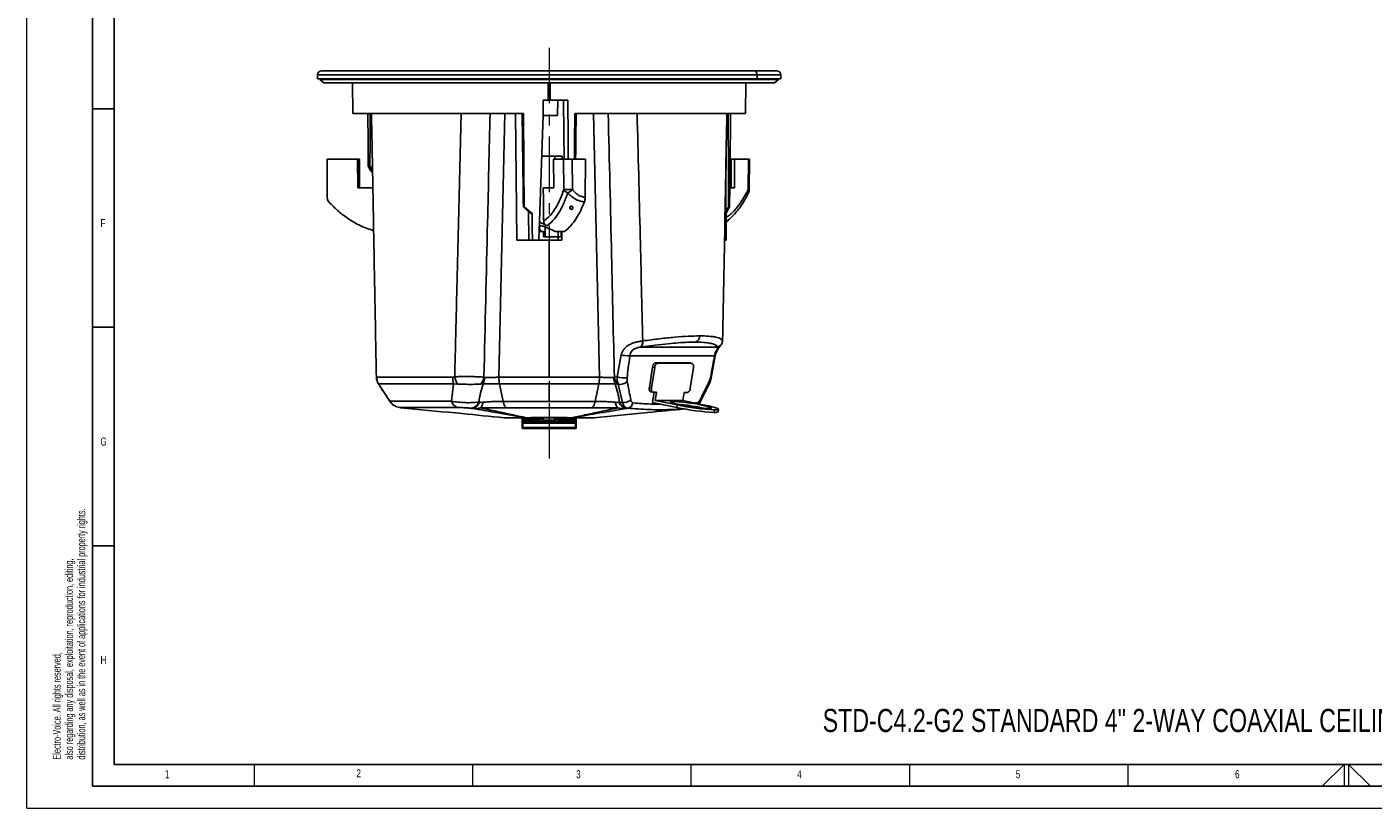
# Model space of a CAD drawing. Header units: millimetres. Extents: x 0 to 594, y 0 to 420.
# Tile 1 of 33: x 0 to 308, y 0 to 179. Entities that reach past the tile are written whole.
import ezdxf

# ---------------------------------------------------------------- set-up
doc = ezdxf.new("R2010")
doc.units = ezdxf.units.MM
doc.linetypes.add('CENTERX2', pattern=[20.32, 12.7, -2.54, 2.54, -2.54])
doc.layers.add('FORMAT', color=7, linetype='Continuous')
doc.layers.add('SLD-0', color=7, linetype='Continuous')
doc.styles.add('SLDTEXTSTYLE0', font='TXT', dxfattribs={"width": 0.75})
doc.styles.add('SLDTEXTSTYLE1', font='TXT', dxfattribs={"width": 0.605})

msp = doc.modelspace()

# ---------------------------------------------------------------- linework, layer by layer
at = {"color": 7, "linetype": 'Continuous', "lineweight": 18}
for p, q in [((0, 0), (0, 420)), ((52, 10), (52, 5)), ((102, 10), (102, 5)), ((152, 10), (152, 5)), ((202, 10), (202, 5)), ((252, 10), (252, 5)), ((296.469, 5), (301.5, 10)), ((301.5, 10), (301.5, 5)), ((302.5, 10), (302.5, 5)), ((307.531, 5), (302.5, 10)), ((0, 0), (594, 0))]:
    msp.add_line(p, q, dxfattribs=at)
at = {"color": 7, "linetype": 'Continuous', "lineweight": 25}
for p, q in [((66.541, 167.793), (66.541, 166.843)), ((66.541, 167.793), (167.145, 167.793)), ((66.541, 166.843), (167.145, 166.843)), ((67.041, 166.693), (67.041, 166.843)), ((67.041, 166.693), (172.041, 166.693)), ((67.941, 165.943), (67.041, 166.693)), ((67.441, 168.693), (166.337, 168.693)), ((166.337, 168.693), (171.641, 168.693)), ((167.145, 166.843), (167.145, 167.793)), ((167.145, 167.793), (172.541, 167.793)), ((167.145, 166.843), (172.541, 166.843)), ((171.141, 165.943), (172.041, 166.693)), ((172.041, 166.693), (172.041, 166.843)), ((172.541, 166.843), (172.541, 167.793)), ((171.141, 165.943), (67.941, 165.943)), ((74.598, 158.943), (74.537, 165.943)), ((119.341, 161.943), (119.341, 165.943)), ((119.741, 165.943), (119.741, 161.943)), ((164.485, 158.943), (164.546, 165.943)), ((119.341, 161.943), (118.164, 161.943)), ((119.341, 161.943), (119.741, 161.943)), ((123.816, 161.943), (119.741, 161.943)), ((121.416, 158.443), (121.508, 161.943)), ((113.68, 158.943), (74.598, 158.943)), ((78.884, 158.943), (78.982, 153.346)), ((109.392, 158.943), (108.042, 98.597)), ((111.853, 158.943), (112.106, 129.943)), ((118.15, 158.459), (117.204, 129.943)), ((121.416, 158.443), (118.166, 158.443)), ((164.485, 158.943), (125.403, 158.943)), ((131.041, 98.597), (129.691, 158.943)), ((160.102, 153.395), (160.198, 158.943)), ((78.985, 153.158), (78.991, 153.012)), ((159.876, 129.943), (160.063, 151.354)), ((160.092, 152.977), (160.098, 153.158)), ((75.703, 148.443), (68.73, 148.443)), ((68.73, 148.443), (68.736, 139.703)), ((75.708, 141.943), (75.703, 148.443)), ((75.703, 148.443), (75.789, 148.443)), ((75.789, 148.443), (75.789, 141.943)), ((75.789, 148.443), (76.038, 148.443)), ((76.038, 141.943), (76.038, 148.443)), ((76.038, 148.443), (76.124, 148.443)), ((76.124, 148.443), (76.119, 141.943)), ((79.055, 145.637), (79.07, 148.496)), ((120.809, 149.193), (117.811, 149.193)), ((120.524, 148.443), (120.576, 141.943)), ((122.849, 148.443), (120.524, 148.443)), ((122.541, 149.193), (120.809, 149.193)), ((120.809, 148.443), (120.809, 149.193)), ((122.541, 148.443), (122.541, 149.193)), ((122.904, 141.496), (122.849, 148.443)), ((124.842, 148.443), (124.897, 141.509)), ((127.856, 148.443), (124.842, 148.443)), ((127.856, 148.443), (127.787, 139.703)), ((160.958, 148.443), (161.167, 148.443)), ((161.167, 148.443), (161.976, 148.443)), ((161.167, 141.943), (161.167, 148.443)), ((161.976, 148.443), (161.93, 141.943)), ((165.131, 148.443), (161.976, 148.443)), ((165.081, 141.496), (165.131, 148.443)), ((165.352, 141.498), (165.402, 148.443)), ((78.141, 146.837), (78.521, 146.837)), ((79.055, 145.637), (78.521, 146.837)), ((79.121, 145.59), (79.055, 145.637)), ((79.185, 141.943), (75.708, 141.943)), ((118.191, 141.943), (120.576, 141.943)), ((160.894, 141.943), (161.93, 141.943)), ((113.637, 137.542), (113.805, 137.542)), ((115.414, 136.029), (113.637, 137.542)), ((113.805, 137.542), (115.661, 136.029)), ((114.819, 136.536), (114.857, 129.943)), ((115.661, 136.029), (115.414, 136.029)), ((124.454, 137.727), (124.454, 137.032)), ((160.085, 136.029), (159.929, 136.029)), ((159.93, 136.128), (160.586, 137.542)), ((160.85, 137.542), (160.085, 136.029)), ((160.586, 137.542), (160.85, 137.542)), ((118.591, 132.959), (118.591, 131.943)), ((114.857, 129.943), (112.106, 129.943)), ((114.857, 129.943), (115.689, 129.943)), ((117.204, 129.943), (115.689, 129.943)), ((121.624, 129.943), (117.204, 129.943)), ((118.591, 131.943), (117.734, 131.943)), ((118.274, 130.693), (118.274, 131.943)), ((118.591, 130.693), (118.274, 130.693)), ((118.591, 130.693), (118.591, 131.943)), ((121.581, 130.693), (118.591, 130.693)), ((119.541, 98.596), (119.541, 129.943)), ((120.89, 131.943), (120.492, 132.13)), ((121.581, 130.693), (121.581, 131.943)), ((122.26, 130.693), (121.581, 130.693)), ((121.623, 130.693), (121.624, 129.943)), ((122.411, 129.943), (121.624, 129.943)), ((122.26, 130.693), (122.26, 131.943)), ((122.446, 131.943), (122.411, 129.943)), ((159.876, 129.943), (159.696, 129.943)), ((160.026, 129.943), (159.876, 129.943)), ((140.428, 105.449), (158.089, 105.449)), ((135.093, 98.639), (136.042, 103.67)), ((157.365, 103.468), (138.008, 103.468)), ((144.354, 101.783), (143.842, 101.887)), ((143.842, 101.887), (151.686, 101.862)), ((144.354, 101.783), (152.198, 101.758)), ((152.198, 101.758), (151.686, 101.862)), ((151.686, 101.862), (151.735, 101.857)), ((152.246, 101.753), (151.735, 101.857)), ((156.656, 98.415), (157.565, 103.479)), ((134.466, 98.562), (135.093, 98.639)), ((142.473, 96.226), (143.191, 100.904)), ((142.985, 96.122), (143.703, 100.8)), ((143.703, 100.8), (143.191, 100.904)), ((152.547, 100.771), (151.828, 96.093)), ((80.03, 98.596), (97.44, 98.596)), ((97.679, 97.103), (80.458, 97.103)), ((80.458, 97.103), (83.084, 93.089)), ((80.485, 97.069), (80.524, 97.022)), ((97.208, 93.089), (97.679, 97.103)), ((98.541, 97.022), (97.679, 97.103)), ((104.408, 97.055), (103.906, 96.999)), ((108.041, 98.596), (119.541, 98.596)), ((119.541, 97.103), (108.168, 97.103)), ((109.018, 93.039), (108.168, 97.103)), ((119.541, 98.596), (131.042, 98.596)), ((130.915, 97.103), (119.541, 97.103)), ((119.541, 93.039), (119.541, 97.103)), ((130.065, 93.039), (130.915, 97.103)), ((135.177, 96.999), (134.675, 97.055)), ((136.326, 92.825), (135.331, 97.001)), ((142.985, 96.122), (142.473, 96.226)), ((154.157, 93.004), (156.229, 97.168)), ((135.67, 92.894), (136.326, 92.825)), ((142.773, 95.245), (143.285, 95.141)), ((143.192, 92.775), (143.554, 95.135)), ((148.736, 91.647), (143.192, 92.775)), ((144.082, 95.133), (143.333, 95.136)), ((143.795, 93.262), (144.082, 95.133)), ((148.827, 92.238), (143.795, 93.262)), ((150.141, 93.242), (143.795, 93.262)), ((147.888, 92.656), (147.949, 93.052)), ((150.429, 95.113), (150.141, 93.242)), ((150.141, 93.242), (155.173, 92.217)), ((151.177, 95.11), (150.429, 95.113)), ((152.859, 92.688), (153.381, 92.715)), ((153.359, 92.586), (153.381, 92.715)), ((153.84, 92.489), (154.157, 93.004)), ((86.999, 91.467), (87.259, 91.441)), ((108.653, 89.379), (108.664, 89.378)), ((130.419, 89.378), (130.43, 89.379)), ((148.736, 91.647), (148.827, 92.238)), ((152.918, 91.69), (153.15, 91.835)), ((157.325, 90.534), (157.416, 91.125)), ((158.186, 90.673), (158.276, 91.264)), ((109.248, 89.322), (109.306, 89.316)), ((113.325, 89.16), (113.791, 89.16)), ((113.325, 88.806), (113.325, 89.16)), ((113.325, 88.412), (113.325, 88.806)), ((113.325, 88.16), (113.325, 88.412)), ((113.325, 87.153), (113.325, 88.16)), ((113.325, 86.97), (113.325, 87.153)), ((113.791, 89.035), (113.541, 89.035)), ((113.541, 89.035), (113.541, 88.732)), ((117.416, 88.732), (113.541, 88.732)), ((113.541, 88.732), (113.541, 88.338)), ((113.541, 88.338), (117.416, 88.338)), ((113.541, 88.338), (113.541, 88.035)), ((117.416, 88.035), (113.541, 88.035)), ((113.541, 88.035), (113.541, 87.065)), ((113.541, 87.065), (125.541, 87.065)), ((113.541, 87.065), (113.541, 86.845)), ((113.541, 86.845), (125.541, 86.845)), ((113.791, 89.16), (113.791, 89.285)), ((113.791, 89.035), (113.791, 89.16)), ((113.791, 89.16), (118.041, 89.16)), ((118.041, 89.035), (113.791, 89.035)), ((117.416, 88.338), (117.416, 88.732)), ((117.416, 88.338), (117.416, 88.035)), ((118.041, 89.285), (118.041, 89.16)), ((118.06, 89.258), (118.041, 89.258)), ((118.041, 89.16), (118.041, 89.035)), ((118.041, 88.669), (118.041, 89.035)), ((120.743, 88.747), (118.34, 88.747)), ((118.423, 88.486), (120.66, 88.486)), ((120.246, 88.285), (118.836, 88.285)), ((118.836, 88.035), (120.246, 88.035)), ((121.041, 89.258), (121.023, 89.258)), ((121.041, 89.16), (125.291, 89.16)), ((121.041, 89.035), (121.041, 89.16)), ((125.291, 89.035), (121.041, 89.035)), ((121.041, 89.035), (121.041, 88.669)), ((121.666, 88.732), (121.666, 88.338)), ((125.541, 88.732), (121.666, 88.732)), ((121.666, 88.035), (121.666, 88.338)), ((121.666, 88.338), (125.541, 88.338)), ((125.541, 88.035), (121.666, 88.035)), ((125.291, 89.16), (125.291, 89.285)), ((125.291, 89.16), (125.758, 89.16)), ((125.291, 89.035), (125.291, 89.16)), ((125.541, 89.035), (125.291, 89.035)), ((125.541, 88.732), (125.541, 89.035)), ((125.541, 88.338), (125.541, 88.732)), ((125.541, 88.035), (125.541, 88.338)), ((125.541, 87.065), (125.541, 88.035)), ((125.541, 86.845), (125.541, 87.065)), ((125.758, 89.16), (125.758, 88.806)), ((125.758, 88.806), (125.758, 88.412)), ((125.758, 88.412), (125.758, 88.16)), ((125.758, 88.16), (125.758, 87.153)), ((125.758, 87.153), (125.758, 86.97)), ((129.776, 89.316), (129.857, 89.324))]:
    msp.add_line(p, q, dxfattribs=at)
at = {"color": 7, "linetype": 'Continuous', "lineweight": 25, "flags": 128}
for points in [[(118.164, 161.943), (118.156, 159.992), (118.15, 158.459)], [(122.968, 148.443), (122.912, 154.463), (122.843, 161.943)], [(123.816, 161.943), (123.863, 153.256), (123.888, 148.443)], [(78.021, 158.943), (78.088, 152.164), (78.141, 146.837)], [(113.68, 158.943), (113.75, 146.958), (113.805, 137.542)], [(125.403, 158.943), (125.363, 152.164), (125.342, 148.443)], [(161.062, 158.943), (160.943, 146.958), (160.85, 137.542)], [(165.207, 140.865), (165.193, 140.838), (165.184, 140.823)], [(115.661, 136.029), (115.677, 132.621), (115.689, 129.943)], [(160.085, 136.029), (160.052, 132.621), (160.026, 129.943)], [(79.662, 115.918), (79.644, 116.889), (79.629, 117.652)], [(98.382, 117.652), (98.358, 116.681), (98.34, 115.918)], [(152.198, 101.758), (152.293, 101.738), (152.378, 101.682), (152.45, 101.591), (152.507, 101.468), (152.546, 101.319), (152.566, 101.148), (152.566, 100.963), (152.547, 100.771)], [(142.773, 95.245), (142.727, 95.259), (142.642, 95.315), (142.569, 95.407), (142.512, 95.529), (142.473, 95.679), (142.453, 95.849), (142.453, 96.034), (142.473, 96.226)], [(143.333, 95.136), (143.239, 95.155), (143.154, 95.211), (143.081, 95.303), (143.024, 95.425), (142.985, 95.575), (142.965, 95.745), (142.965, 95.93), (142.985, 96.122)], [(156.051, 91.402), (155.51, 91.42), (154.834, 91.468), (154.05, 91.546), (153.186, 91.65), (152.277, 91.775), (151.357, 91.919), (150.462, 92.074), (149.626, 92.235), (148.881, 92.396), (148.257, 92.55), (147.776, 92.692), (147.457, 92.816), (147.313, 92.917), (147.349, 92.992), (147.564, 93.038), (147.949, 93.052)], [(147.949, 93.052), (148.49, 93.035), (149.166, 92.986), (149.95, 92.909), (150.814, 92.805), (151.723, 92.679), (152.643, 92.536), (153.538, 92.381), (154.374, 92.22), (155.119, 92.059), (155.743, 91.905), (156.224, 91.763), (156.543, 91.639), (156.687, 91.537), (156.651, 91.462), (156.436, 91.417), (156.051, 91.402)], [(152.808, 91.7), (152.835, 91.72), (152.999, 91.87)], [(155.173, 92.217), (156.066, 92.026), (156.834, 91.84), (157.456, 91.667), (157.912, 91.511), (158.188, 91.376), (158.277, 91.267), (158.174, 91.188), (157.884, 91.14), (157.416, 91.125)]]:
    msp.add_lwpolyline(points, dxfattribs=at)
at = {"color": 7, "linetype": 'Continuous', "lineweight": 25}
for centre, radius, start, end in [((67.441, 167.793), 0.9, 90, 180), ((166.288, 167.837), 0.858, 357.09444, 86.76473), ((171.641, 167.793), 0.9, 0, 90), ((122.101, 415.58), 274.085, 270.16789, 270.5846), ((124.423, 142.438), 1.788, 211.82149, 249.06573), ((121.411, 145.543), 5.332, 296.43433, 310.83594), ((165.178, 145.95), 4.455, 268.75517, 272.2447), ((164.624, 141.076), 0.62, 340.09847, 42.53366), ((163.853, 141.509), 1.5, 334.58817, 359.59042), ((152.507, 107.996), 1.475, 290.31787, 1.51653), ((139.485, 106.525), 1.431, 311.25292, 13.99277), ((139.582, 106.55), 1.421, 309.80543, 13.4806), ((157.748, 106.921), 1.501, 283.02974, 358.48986), ((157.757, 106.908), 1.496, 282.83249, 358.58991), ((138.011, 113.168), 9.699, 258.29014, 269.98574), ((144.236, 100.919), 1.045, 112.14352, 180.84015), ((144.748, 100.815), 1.045, 112.14352, 180.84015), ((157.448, 103.82), 0.361, 256.81859, 288.8797), ((82.834, 98.674), 2.84, 180.27334, 195.67175), ((103.151, 99.708), 5.335, 191.32302, 210.22801), ((136.888, 105.891), 7.471, 256.10314, 273.73514), ((83.035, 98.648), 3.005, 180.99374, 210.93585), ((102.333, 98.613), 4.893, 180.20399, 197.97929), ((100.837, 99.338), 3.859, 322.68751, 348.3896), ((100.994, 98.591), 3.744, 335.77554, 358.64511), ((138.089, 98.591), 3.744, 181.35191, 204.22175), ((138.246, 99.338), 3.859, 191.60981, 217.31238), ((135.823, 99.21), 2.264, 257.44707, 314.32975), ((150.783, 96.078), 1.045, 292.14352, 0.84015), ((155.8, 97.327), 0.458, 339.64953, 35.28533), ((156.637, 99.128), 0.714, 255.80743, 271.498), ((85.641, 94.607), 2.973, 210.69276, 264.37833), ((99.161, 93.581), 2.014, 194.13764, 253.69629), ((101.358, 93.614), 2.178, 279.44416, 340.69902), ((101.544, 93.53), 2.127, 280.66194, 341.87264), ((102.194, 92.972), 2.202, 319.62492, 356.55365), ((136.889, 92.972), 2.202, 183.44695, 220.37605), ((137.539, 93.53), 2.127, 198.12644, 259.3371), ((137.725, 93.614), 2.178, 199.30129, 260.55613), ((136.65, 95.151), 2.349, 262.07153, 311.66454), ((137.29, 92.896), 1.43, 278.77939, 352.73388), ((153.787, 93.14), 0.394, 339.72528, 40.66797), ((160.06, 145.342), 54.876, 258.09078, 267.14305), ((144.974, 46.465), 46.112, 77.27776, 85.2643), ((160.151, 145.932), 54.876, 258.09078, 267.14305), ((157.576, 91.712), 1.205, 257.96237, 300.38278), ((109.307, 89.328), 0.0121, 263.83922, 267.77797), ((109.786, 94.293), 5, 264.49676, 270), ((109.786, 94.289), 4.996, 264.50178, 270), ((113.541, 89.285), 0.25, 210, 270), ((113.526, 89.039), 0.308, 229.18728, 272.82977), ((113.526, 88.645), 0.308, 229.18728, 272.82977), ((113.541, 88.285), 0.25, 210, 270), ((113.53, 87.345), 0.281, 223.17695, 272.40775), ((113.541, 87.095), 0.25, 210, 270), ((114.195, 92.857), 3.541, 270.17407, 270.40536), ((114.456, 90.666), 1.373, 259.50073, 269.97456), ((114.456, 90.512), 1.218, 258.83668, 269.96811), ((124.627, 90.512), 1.218, 270.03189, 281.16324), ((124.627, 90.666), 1.373, 270.02544, 280.49921), ((124.888, 92.857), 3.541, 269.59464, 269.82594), ((125.541, 89.285), 0.25, 270, 330), ((125.557, 89.039), 0.308, 267.17023, 310.81272), ((125.557, 88.645), 0.308, 267.17023, 310.81272), ((125.541, 88.285), 0.25, 270, 330), ((125.553, 87.345), 0.281, 267.59225, 316.82305), ((125.541, 87.095), 0.25, 270, 330), ((129.297, 94.289), 4.996, 270, 275.49822), ((129.297, 94.293), 5, 270, 275.50324), ((129.775, 89.328), 0.0121, 272.22222, 276.16125)]:
    msp.add_arc(centre, radius, start, end, dxfattribs=at)
for points, knots in [([(78.521, 146.837), (78.527, 149.097), (78.538, 153.132), (78.549, 157.168), (78.554, 158.943)], [0, 0, 0, 0, 0.56, 1, 1, 1, 1]), ([(98.382, 117.652), (98.584, 125.841), (98.923, 139.605), (99.269, 153.369), (99.409, 158.943)], [0, 0, 0, 0, 0.5949872, 1, 1, 1, 1]), ([(104.617, 98.562), (104.888, 110.371), (105.35, 130.498), (105.824, 150.626), (106.019, 158.943)], [0, 0, 0, 0, 0.5867589, 1, 1, 1, 1]), ([(113.637, 137.542), (113.584, 141.537), (113.49, 148.67), (113.399, 155.804), (113.36, 158.943)], [0, 0, 0, 0, 0.56, 1, 1, 1, 1]), ([(125.589, 148.443), (125.611, 150.168), (125.656, 153.668), (125.701, 157.168), (125.723, 158.943)], [0, 0, 0, 0, 0.4927158, 1, 1, 1, 1]), ([(133.063, 158.943), (133.318, 148.095), (133.792, 127.968), (134.253, 107.841), (134.466, 98.562)], [0, 0, 0, 0, 0.5389754, 1, 1, 1, 1]), ([(139.673, 158.943), (139.909, 149.561), (140.345, 132.207), (140.769, 114.853), (140.964, 106.881)], [0, 0, 0, 0, 0.5406293, 1, 1, 1, 1]), ([(160.586, 137.542), (160.576, 141.537), (160.558, 148.67), (160.537, 155.804), (160.529, 158.943)], [0, 0, 0, 0, 0.56, 1, 1, 1, 1]), ([(78.985, 153.346), (79.08, 147.87), (79.287, 135.972), (79.509, 124.075), (79.629, 117.652)], [0, 0, 0, 0, 0.4601737, 1, 1, 1, 1]), ([(159.248, 106.881), (159.442, 117.05), (159.736, 132.555), (160.006, 148.059), (160.099, 153.394)], [0, 0, 0, 0, 0.6558944, 1, 1, 1, 1]), ([(122.849, 148.443), (122.963, 148.443), (123.199, 148.443), (123.78, 148.443), (124.361, 148.443), (124.686, 148.443), (124.842, 148.443)], [0, 0, 0, 0, 0.2702567, 0.5624233, 0.7897326, 1, 1, 1, 1]), ([(165.131, 148.443), (165.244, 148.443), (165.407, 148.443), (165.374, 148.443), (165.364, 148.443)], [0, 0, 0, 0, 0.6962044, 1, 1, 1, 1]), ([(78.333, 146.43), (78.297, 146.506), (78.232, 146.641), (78.169, 146.777), (78.141, 146.837)], [0, 0, 0, 0, 0.5599498, 1, 1, 1, 1]), ([(78.333, 146.43), (78.413, 146.281), (78.537, 146.05), (78.788, 145.73), (78.965, 145.527), (79.086, 145.425), (79.125, 145.391)], [0, 0, 0, 0, 0.44844868, 0.69085852, 0.89924875, 1, 1, 1, 1]), ([(118.191, 141.943), (118.209, 140.528), (118.241, 137.976), (118.272, 135.424), (118.286, 134.287)], [0, 0, 0, 0, 0.5546997, 1, 1, 1, 1]), ([(68.736, 139.703), (68.754, 139.515), (68.79, 139.14), (69.015, 138.838), (69.128, 138.687)], [0, 0, 0, 0, 0.5000683, 1, 1, 1, 1]), ([(79.363, 132.073), (78.361, 132.434), (76.244, 133.196), (73.501, 134.833), (71.073, 136.68), (69.776, 138.018), (69.128, 138.687)], [0, 0, 0, 0, 0.2592197, 0.5472394, 0.7736232, 1, 1, 1, 1]), ([(118.286, 134.287), (118.786, 134.679), (119.784, 135.462), (121.04, 137.263), (122.092, 139.275), (122.633, 140.755), (122.904, 141.496)], [0, 0, 0, 0, 0.2796306, 0.5587083, 0.779098, 1, 1, 1, 1]), ([(123.784, 140.768), (123.475, 139.894), (122.856, 138.145), (121.701, 136.032), (120.423, 134.31), (119.481, 133.591), (119.009, 133.23)], [0, 0, 0, 0, 0.2504313, 0.5011157, 0.7501798, 1, 1, 1, 1]), ([(123.08, 131.943), (123.556, 132.342), (124.508, 133.141), (125.729, 134.832), (126.773, 136.68), (127.333, 138.018), (127.613, 138.687)], [0, 0, 0, 0, 0.2799673, 0.5599202, 0.7799635, 1, 1, 1, 1]), ([(127.613, 138.687), (127.258, 138.741), (126.547, 138.851), (125.537, 139.299), (124.592, 139.922), (124.055, 140.484), (123.784, 140.768)], [0, 0, 0, 0, 0.2479038, 0.4960676, 0.745168, 1, 1, 1, 1]), ([(124.897, 141.509), (125.11, 141.246), (125.535, 140.724), (126.499, 140.028), (127.298, 139.826), (127.787, 139.703)], [0, 0, 0, 0, 0.2815666, 0.5610135, 1, 1, 1, 1]), ([(127.787, 139.703), (127.778, 139.515), (127.76, 139.14), (127.662, 138.838), (127.613, 138.687)], [0, 0, 0, 0, 0.5000683, 1, 1, 1, 1]), ([(160.077, 135.183), (160.289, 135.312), (161.181, 135.853), (162.473, 137.279), (163.941, 139.271), (164.701, 140.754), (165.081, 141.496)], [0, 0, 0, 0, 0.1082845, 0.4537433, 0.7265545, 1, 1, 1, 1]), ([(161.981, 135.925), (162.58, 136.644), (163.773, 138.078), (164.736, 139.95), (165.216, 140.884)], [0, 0, 0, 0, 0.5012194, 1, 1, 1, 1]), ([(124.454, 137.032), (124.411, 137.064), (124.324, 137.129), (124.273, 137.23), (124.246, 137.316), (124.233, 137.402), (124.246, 137.516), (124.296, 137.618), (124.365, 137.685), (124.433, 137.725), (124.514, 137.748), (124.604, 137.749), (124.693, 137.73), (124.745, 137.704), (124.771, 137.691)], [0, 0, 0, 0, 0.1246313, 0.2492259, 0.2959272, 0.3742983, 0.4988344, 0.6234971, 0.690006, 0.7489417, 0.8128341, 0.8743758, 0.9343077, 1, 1, 1, 1]), ([(124.771, 137.691), (124.809, 137.663), (124.896, 137.599), (124.966, 137.477), (124.995, 137.345), (124.978, 137.213), (124.913, 137.096), (124.812, 137.018), (124.711, 136.985), (124.622, 136.979), (124.532, 136.994), (124.481, 137.019), (124.454, 137.032)], [0, 0, 0, 0, 0.10820653, 0.24950342, 0.37429086, 0.49933479, 0.64015393, 0.74877056, 0.81337113, 0.87424817, 0.93465869, 1, 1, 1, 1]), ([(160.066, 134.105), (160.241, 134.249), (160.642, 134.582), (161.316, 135.22), (161.892, 135.8), (162.236, 136.226), (162.327, 136.34)], [0, 0, 0, 0, 0.2086131, 0.4797801, 0.8615377, 1, 1, 1, 1]), ([(162.038, 136.004), (161.502, 135.41), (160.869, 134.709), (160.174, 134.281), (160.067, 134.216)], [0, 0, 0, 0, 0.8471363, 1, 1, 1, 1]), ([(162.321, 136.346), (162.26, 136.256), (162.171, 136.124), (162.069, 136.032), (162.038, 136.004)], [0, 0, 0, 0, 0.6921061, 1, 1, 1, 1]), ([(120.492, 132.13), (120.258, 132.236), (119.79, 132.449), (119.04, 132.782), (118.443, 133.03), (118.025, 133.162), (117.752, 133.213), (117.535, 133.199), (117.332, 133.089), (117.257, 132.806), (117.377, 132.376), (117.615, 132.087), (117.734, 131.943)], [0, 0, 0, 0, 0.12481436, 0.24960999, 0.37428121, 0.44026003, 0.49957267, 0.5618532, 0.62504269, 0.75018127, 0.87513043, 1, 1, 1, 1]), ([(119.009, 133.23), (118.911, 133.283), (118.787, 133.348), (118.66, 133.417), (118.628, 133.435), (118.62, 133.439), (118.618, 133.44), (118.617, 133.441), (118.49, 133.51), (118.115, 133.714), (117.679, 133.965), (117.41, 134.072), (117.342, 134.099)], [0, 0, 0, 0, 0.1599302, 0.2003013, 0.2105824, 0.2132467, 0.2139598, 0.2142237, 0.2142601, 0.4269602, 0.8528222, 1, 1, 1, 1]), ([(119.009, 133.23), (118.913, 133.288), (118.72, 133.403), (118.49, 133.646), (118.321, 133.944), (118.298, 134.173), (118.286, 134.287)], [0, 0, 0, 0, 0.2496128, 0.4997874, 0.7496667, 1, 1, 1, 1]), ([(117.327, 131.943), (117.401, 131.943), (117.532, 131.943), (117.672, 131.943), (117.734, 131.943)], [0, 0, 0, 0, 0.5605961, 1, 1, 1, 1]), ([(120.89, 131.943), (121.237, 131.943), (121.933, 131.943), (122.696, 131.943), (123.08, 131.943)], [0, 0, 0, 0, 0.4975478, 1, 1, 1, 1]), ([(79.662, 115.918), (79.723, 112.688), (79.833, 106.935), (79.945, 101.183), (79.994, 98.661)], [0, 0, 0, 0, 0.5615458, 1, 1, 1, 1]), ([(97.92, 98.661), (97.997, 101.873), (98.137, 107.626), (98.278, 113.378), (98.34, 115.918)], [0, 0, 0, 0, 0.5584552, 1, 1, 1, 1]), ([(140.964, 106.881), (142.278, 107.058), (144.884, 107.41), (148.355, 107.763), (151.462, 107.993), (153.144, 108.021), (153.982, 108.035)], [0, 0, 0, 0, 0.2523718, 0.50031, 0.7508798, 1, 1, 1, 1]), ([(153.982, 108.035), (154.488, 108.029), (155.501, 108.016), (156.736, 107.915), (157.908, 107.726), (158.877, 107.409), (159.124, 107.058), (159.248, 106.881)], [0, 0, 0, 0, 0.1659295, 0.332472, 0.4996924, 0.7476277, 1, 1, 1, 1]), ([(136.042, 103.67), (136.099, 103.881), (136.215, 104.312), (136.56, 104.902), (137.038, 105.442), (137.66, 105.911), (138.404, 106.291), (139.226, 106.572), (140.078, 106.765), (140.607, 106.835), (140.873, 106.871)], [0, 0, 0, 0, 0.1034417, 0.2120069, 0.3272023, 0.4503589, 0.5808391, 0.7169604, 0.8577312, 1, 1, 1, 1]), ([(140.428, 105.449), (140.189, 105.416), (139.827, 105.365), (139.288, 105.184), (138.89, 104.977), (138.541, 104.687), (138.174, 104.204), (138.075, 103.762), (138.008, 103.468)], [0, 0, 0, 0, 0.2501791, 0.3791374, 0.5002861, 0.6252376, 0.7503858, 1, 1, 1, 1]), ([(140.492, 105.459), (140.48, 105.457), (140.459, 105.454), (140.438, 105.451), (140.428, 105.449)], [0, 0, 0, 0, 0.55999999, 1, 1, 1, 1]), ([(153.019, 106.613), (152.428, 106.605), (151.24, 106.589), (149.135, 106.462), (146.666, 106.246), (143.809, 105.926), (141.596, 105.614), (140.492, 105.459)], [0, 0, 0, 0, 0.1852922, 0.3719468, 0.5593253, 0.7801655, 1, 1, 1, 1]), ([(140.873, 106.871), (140.89, 106.873), (140.921, 106.876), (140.951, 106.88), (140.964, 106.881)], [0, 0, 0, 0, 0.56, 1, 1, 1, 1]), ([(158.086, 105.459), (158.008, 105.592), (157.851, 105.859), (157.231, 106.166), (156.272, 106.412), (154.922, 106.58), (153.652, 106.602), (153.019, 106.613)], [0, 0, 0, 0, 0.1864598, 0.373764, 0.5612422, 0.7814886, 1, 1, 1, 1]), ([(157.365, 103.468), (157.443, 103.762), (157.561, 104.203), (157.82, 104.686), (157.993, 104.977), (158.115, 105.184), (158.192, 105.365), (158.13, 105.416), (158.089, 105.449)], [0, 0, 0, 0, 0.2491339, 0.37429385, 0.50009945, 0.6209769, 0.74965029, 1, 1, 1, 1]), ([(157.565, 103.479), (157.656, 103.822), (157.839, 104.508), (158.338, 105.25), (158.59, 105.614), (158.687, 105.754)], [0, 0, 0, 0, 0.38218706, 0.76174181, 1, 1, 1, 1]), ([(158.089, 105.449), (158.089, 105.451), (158.088, 105.454), (158.087, 105.457), (158.086, 105.459)], [0, 0, 0, 0, 0.56, 1, 1, 1, 1]), ([(159.248, 106.881), (159.249, 106.879), (159.251, 106.876), (159.252, 106.872), (159.252, 106.871)], [0, 0, 0, 0, 0.56, 1, 1, 1, 1]), ([(138.008, 103.468), (137.882, 102.528), (137.657, 100.849), (137.461, 99.174), (137.374, 98.436)], [0, 0, 0, 0, 0.5599925, 1, 1, 1, 1]), ([(156.462, 98.436), (156.638, 99.375), (156.953, 101.051), (157.239, 102.73), (157.365, 103.468)], [0, 0, 0, 0, 0.5599925, 1, 1, 1, 1]), ([(79.994, 98.661), (80, 98.64), (80.012, 98.604), (80.025, 98.598), (80.03, 98.596)], [0, 0, 0, 0, 0.5598312, 1, 1, 1, 1]), ([(97.44, 98.596), (97.53, 98.6), (97.691, 98.607), (97.85, 98.644), (97.92, 98.661)], [0, 0, 0, 0, 0.5598358, 1, 1, 1, 1]), ([(97.92, 98.661), (98.186, 98.679), (98.722, 98.716), (99.622, 98.734), (100.559, 98.738), (101.501, 98.731), (102.414, 98.715), (103.26, 98.688), (104.018, 98.646), (104.418, 98.59), (104.617, 98.562)], [0, 0, 0, 0, 0.1233754, 0.2486195, 0.3739057, 0.5000904, 0.6256823, 0.7514088, 0.8763926, 1, 1, 1, 1]), ([(135.331, 97.001), (135.254, 97.25), (135.095, 97.757), (135.094, 98.342), (135.093, 98.639)], [0, 0, 0, 0, 0.4914592, 1, 1, 1, 1]), ([(80.078, 97.987), (80.13, 97.813), (80.23, 97.474), (80.396, 97.188), (80.478, 97.049)], [0, 0, 0, 0, 0.5114365, 1, 1, 1, 1]), ([(80.558, 96.995), (80.976, 96.33), (81.821, 94.988), (82.715, 93.613), (83.166, 92.919)], [0, 0, 0, 0, 0.495568, 1, 1, 1, 1]), ([(103.906, 96.999), (103.543, 96.991), (102.784, 96.972), (101.374, 96.927), (99.897, 96.981), (98.983, 97.009), (98.541, 97.022)], [0, 0, 0, 0, 0.2378337, 0.4968652, 0.7571249, 1, 1, 1, 1]), ([(104.408, 97.055), (104.205, 96.365), (103.797, 94.976), (103.542, 93.591), (103.413, 92.894)], [0, 0, 0, 0, 0.4967063, 1, 1, 1, 1]), ([(108.168, 97.103), (107.834, 97.096), (107.167, 97.08), (106.126, 97.064), (105.154, 97.054), (104.657, 97.055), (104.408, 97.055)], [0, 0, 0, 0, 0.250256, 0.5001584, 0.750125, 1, 1, 1, 1]), ([(104.617, 98.562), (104.635, 98.545), (104.671, 98.513), (104.715, 98.506), (104.737, 98.503)], [0, 0, 0, 0, 0.51475307, 1, 1, 1, 1]), ([(104.737, 98.503), (104.955, 98.502), (105.392, 98.501), (106.246, 98.519), (107.162, 98.551), (107.748, 98.582), (108.042, 98.597)], [0, 0, 0, 0, 0.24943889, 0.49910642, 0.7490896, 1, 1, 1, 1]), ([(108.168, 97.103), (108.13, 97.337), (108.057, 97.791), (108.014, 98.318), (108.036, 98.574), (108.038, 98.591), (108.04, 98.595), (108.041, 98.596)], [0, 0, 0, 0, 0.5001401, 0.9687998, 0.9904749, 0.9987029, 1, 1, 1, 1]), ([(108.042, 98.597), (108.042, 98.597), (108.041, 98.597), (108.041, 98.596), (108.041, 98.596)], [0, 0, 0, 0, 0.5599995, 1, 1, 1, 1]), ([(130.915, 97.103), (130.955, 97.337), (131.015, 97.689), (131.046, 98.15), (131.052, 98.395), (131.051, 98.521), (131.047, 98.575), (131.045, 98.589), (131.043, 98.594), (131.043, 98.595), (131.042, 98.596)], [0, 0, 0, 0, 0.4989447, 0.749309, 0.8934866, 0.9701867, 0.9908673, 0.9968336, 0.9987507, 1, 1, 1, 1]), ([(134.675, 97.055), (134.426, 97.055), (133.929, 97.054), (132.957, 97.064), (131.916, 97.08), (131.249, 97.096), (130.915, 97.103)], [0, 0, 0, 0, 0.2498664, 0.4998249, 0.7497312, 1, 1, 1, 1]), ([(131.042, 98.596), (131.042, 98.596), (131.042, 98.597), (131.041, 98.597), (131.041, 98.597)], [0, 0, 0, 0, 0.5600004, 1, 1, 1, 1]), ([(131.041, 98.597), (131.335, 98.582), (131.921, 98.551), (132.836, 98.519), (133.691, 98.501), (134.128, 98.502), (134.346, 98.503)], [0, 0, 0, 0, 0.25091002, 0.50089334, 0.75056095, 1, 1, 1, 1]), ([(134.346, 98.503), (134.371, 98.507), (134.415, 98.515), (134.45, 98.548), (134.466, 98.562)], [0, 0, 0, 0, 0.5580906, 1, 1, 1, 1]), ([(135.67, 92.894), (135.541, 93.591), (135.286, 94.976), (134.877, 96.365), (134.675, 97.055)], [0, 0, 0, 0, 0.5032916, 1, 1, 1, 1]), ([(135.331, 97.001), (135.302, 97.001), (135.25, 97.001), (135.199, 97), (135.177, 96.999)], [0, 0, 0, 0, 0.5595206, 1, 1, 1, 1]), ([(137.374, 98.436), (137.363, 98.266), (137.341, 97.962), (137.386, 97.704), (137.405, 97.591)], [0, 0, 0, 0, 0.5611223, 1, 1, 1, 1]), ([(137.405, 97.591), (137.563, 96.816), (137.846, 95.433), (138.1, 94.019), (138.212, 93.396)], [0, 0, 0, 0, 0.55999301, 1, 1, 1, 1]), ([(154.086, 93.396), (154.47, 94.188), (155.157, 95.602), (155.863, 96.983), (156.173, 97.591)], [0, 0, 0, 0, 0.5599923, 1, 1, 1, 1]), ([(156.173, 97.591), (156.242, 97.738), (156.364, 98), (156.432, 98.303), (156.462, 98.436)], [0, 0, 0, 0, 0.5611459, 1, 1, 1, 1]), ([(156.229, 97.168), (156.32, 97.362), (156.504, 97.751), (156.605, 98.193), (156.656, 98.415)], [0, 0, 0, 0, 0.4997753, 1, 1, 1, 1]), ([(83.084, 93.089), (83.274, 93.089), (83.654, 93.089), (84.667, 93.089), (85.993, 93.089), (87.652, 93.089), (89.617, 93.089), (91.878, 93.089), (94.392, 93.089), (96.269, 93.089), (97.208, 93.089)], [0, 0, 0, 0, 0.125, 0.25, 0.375, 0.5, 0.625, 0.75, 0.875, 1, 1, 1, 1]), ([(83.153, 92.936), (83.236, 92.829), (83.411, 92.601), (83.634, 92.383), (83.771, 92.315), (83.801, 92.3)], [0, 0, 0, 0, 0.4122658, 0.8699796, 1, 1, 1, 1]), ([(97.208, 93.089), (97.693, 93.012), (98.673, 92.856), (100.353, 92.748), (102.002, 92.751), (102.949, 92.847), (103.413, 92.894)], [0, 0, 0, 0, 0.2499372, 0.505994, 0.7582111, 1, 1, 1, 1]), ([(103.413, 92.894), (103.441, 92.89), (103.491, 92.881), (103.543, 92.872), (103.565, 92.868)], [0, 0, 0, 0, 0.5599999, 1, 1, 1, 1]), ([(103.565, 92.868), (103.693, 92.848), (103.947, 92.808), (104.244, 92.829), (104.391, 92.84)], [0, 0, 0, 0, 0.5009404, 1, 1, 1, 1]), ([(104.391, 92.84), (104.767, 92.881), (105.516, 92.965), (106.701, 93.003), (107.889, 93.03), (108.642, 93.036), (109.018, 93.039)], [0, 0, 0, 0, 0.2522435, 0.5023264, 0.7512949, 1, 1, 1, 1]), ([(109.018, 93.039), (110.152, 93.039), (112.42, 93.039), (115.96, 93.039), (118.348, 93.039), (119.541, 93.039)], [0, 0, 0, 0, 0.3333337, 0.666667, 1, 1, 1, 1]), ([(109.018, 93.039), (109.063, 92.853), (109.152, 92.482), (109.336, 92.053), (109.546, 91.739), (109.7, 91.652), (109.777, 91.608)], [0, 0, 0, 0, 0.2500009, 0.5000013, 0.7500006, 1, 1, 1, 1]), ([(119.541, 93.039), (120.735, 93.039), (123.123, 93.039), (126.663, 93.039), (128.931, 93.039), (130.065, 93.039)], [0, 0, 0, 0, 0.333333, 0.6666663, 1, 1, 1, 1]), ([(130.065, 93.039), (130.02, 92.855), (129.93, 92.483), (129.743, 92.053), (129.531, 91.737), (129.376, 91.651), (129.3, 91.608)], [0, 0, 0, 0, 0.2467901, 0.4999958, 0.7532036, 1, 1, 1, 1]), ([(130.065, 93.039), (130.253, 93.038), (130.628, 93.035), (131.4, 93.025), (132.387, 93.003), (133.571, 92.964), (134.318, 92.881), (134.691, 92.84)], [0, 0, 0, 0, 0.12586747, 0.25040681, 0.4988639, 0.74906052, 1, 1, 1, 1]), ([(134.691, 92.84), (134.839, 92.829), (135.136, 92.808), (135.39, 92.848), (135.518, 92.868)], [0, 0, 0, 0, 0.4994443, 1, 1, 1, 1]), ([(135.518, 92.868), (135.546, 92.873), (135.598, 92.882), (135.648, 92.891), (135.67, 92.894)], [0, 0, 0, 0, 0.56, 1, 1, 1, 1]), ([(137.508, 91.482), (137.38, 91.508), (137.123, 91.559), (136.788, 91.847), (136.508, 92.261), (136.387, 92.637), (136.326, 92.825)], [0, 0, 0, 0, 0.2505558, 0.5009759, 0.7505379, 1, 1, 1, 1]), ([(138.212, 93.396), (138.237, 93.292), (138.287, 93.082), (138.447, 92.808), (138.609, 92.75), (138.709, 92.715)], [0, 0, 0, 0, 0.2809901, 0.5613406, 1, 1, 1, 1]), ([(138.709, 92.715), (140.06, 92.602), (142.144, 92.428), (144.253, 92.413), (144.994, 92.408)], [0, 0, 0, 0, 0.6487191, 1, 1, 1, 1]), ([(153.381, 92.715), (153.45, 92.732), (153.589, 92.765), (153.842, 92.974), (153.993, 93.236), (154.086, 93.396)], [0, 0, 0, 0, 0.2811997, 0.5612062, 1, 1, 1, 1]), ([(85.349, 91.648), (85.339, 91.646), (85.318, 91.64), (85.726, 91.594), (86.32, 91.534), (86.776, 91.489), (87.004, 91.466)], [0, 0, 0, 0, 0.2798798, 0.55884217, 0.77912704, 1, 1, 1, 1]), ([(98.596, 91.648), (97.714, 91.648), (95.956, 91.648), (93.604, 91.648), (91.484, 91.648), (89.641, 91.648), (88.085, 91.648), (86.842, 91.648), (85.887, 91.648), (85.529, 91.648), (85.349, 91.648)], [0, 0, 0, 0, 0.1251942, 0.2495375, 0.3742258, 0.4997791, 0.6243207, 0.7487041, 0.874114, 1, 1, 1, 1]), ([(87.004, 91.466), (87.053, 91.461), (87.141, 91.453), (87.227, 91.444), (87.265, 91.441)], [0, 0, 0, 0, 0.56, 1, 1, 1, 1]), ([(87.265, 91.441), (91.379, 91.044), (98.726, 90.336), (106.074, 89.628), (109.307, 89.316)], [0, 0, 0, 0, 0.5600001, 1, 1, 1, 1]), ([(101.715, 91.466), (101.455, 91.495), (100.936, 91.551), (100.038, 91.611), (99.226, 91.643), (98.806, 91.647), (98.596, 91.648)], [0, 0, 0, 0, 0.2805232, 0.5590001, 0.7790588, 1, 1, 1, 1]), ([(101.938, 91.44), (101.896, 91.445), (101.821, 91.454), (101.748, 91.462), (101.715, 91.466)], [0, 0, 0, 0, 0.56, 1, 1, 1, 1]), ([(103.871, 91.546), (103.521, 91.49), (102.87, 91.386), (102.232, 91.423), (101.938, 91.44)], [0, 0, 0, 0, 0.5374295, 1, 1, 1, 1]), ([(114.206, 89.316), (111.913, 89.712), (107.818, 90.42), (103.735, 91.128), (101.938, 91.44)], [0, 0, 0, 0, 0.5599992, 1, 1, 1, 1]), ([(109.777, 91.608), (109.27, 91.607), (108.282, 91.605), (106.732, 91.592), (105.19, 91.565), (104.311, 91.552), (103.871, 91.546)], [0, 0, 0, 0, 0.2562798, 0.499743, 0.7496042, 1, 1, 1, 1]), ([(103.871, 91.546), (105.067, 91.294), (107.46, 90.791), (110.971, 90.018), (113.136, 89.55), (114.22, 89.316)], [0, 0, 0, 0, 0.3325545, 0.6657315, 1, 1, 1, 1]), ([(129.3, 91.608), (128.245, 91.608), (126.142, 91.608), (122.852, 91.608), (119.803, 91.608), (117.032, 91.608), (114.568, 91.608), (112.136, 91.608), (110.566, 91.608), (109.777, 91.608)], [0, 0, 0, 0, 0.1670433, 0.3332672, 0.5007652, 0.6259465, 0.7502534, 0.8746692, 1, 1, 1, 1]), ([(124.863, 89.316), (125.947, 89.55), (128.112, 90.018), (131.623, 90.791), (134.016, 91.294), (135.212, 91.546)], [0, 0, 0, 0, 0.3342688, 0.6674454, 1, 1, 1, 1]), ([(137.145, 91.44), (134.852, 91.043), (130.758, 90.335), (126.674, 89.627), (124.877, 89.316)], [0, 0, 0, 0, 0.5600006, 1, 1, 1, 1]), ([(135.212, 91.546), (134.802, 91.551), (133.954, 91.563), (132.422, 91.592), (130.835, 91.605), (129.814, 91.607), (129.3, 91.608)], [0, 0, 0, 0, 0.23450635, 0.48452305, 0.74006443, 1, 1, 1, 1]), ([(129.776, 89.316), (133.89, 89.713), (140.808, 90.379), (147.726, 91.046), (150.53, 91.316)], [0, 0, 0, 0, 0.5947582, 1, 1, 1, 1]), ([(137.145, 91.44), (136.851, 91.423), (136.213, 91.386), (135.562, 91.49), (135.212, 91.546)], [0, 0, 0, 0, 0.4621385, 1, 1, 1, 1]), ([(137.368, 91.466), (137.326, 91.461), (137.253, 91.452), (137.178, 91.444), (137.145, 91.44)], [0, 0, 0, 0, 0.56, 1, 1, 1, 1]), ([(137.508, 91.482), (137.481, 91.479), (137.434, 91.474), (137.388, 91.469), (137.368, 91.466)], [0, 0, 0, 0, 0.5599706, 1, 1, 1, 1]), ([(150.255, 91.361), (149.269, 91.292), (146.632, 91.107), (142.378, 91.125), (139.131, 91.363), (137.508, 91.482)], [0, 0, 0, 0, 0.229956, 0.615124, 1, 1, 1, 1]), ([(109.307, 89.316), (109.393, 89.316), (109.564, 89.316), (110.606, 89.316), (112.127, 89.316), (113.512, 89.316), (114.206, 89.316)], [0, 0, 0, 0, 0.2505225, 0.4994784, 0.7493128, 1, 1, 1, 1]), ([(114.456, 89.293), (113.956, 89.293), (112.958, 89.293), (111.734, 89.293), (110.72, 89.293), (109.984, 89.293), (109.852, 89.293), (109.786, 89.293)], [0, 0, 0, 0, 0.1875535, 0.3740324, 0.5609213, 0.7792475, 1, 1, 1, 1]), ([(114.22, 89.316), (114.62, 89.321), (115.415, 89.33), (116.743, 89.335), (118.121, 89.333), (119.536, 89.334), (120.952, 89.333), (122.334, 89.335), (123.666, 89.33), (124.462, 89.321), (124.863, 89.316)], [0, 0, 0, 0, 0.1249902, 0.2486473, 0.3736409, 0.4994434, 0.6253946, 0.750807, 0.8748128, 1, 1, 1, 1]), ([(124.627, 89.293), (124.026, 89.293), (122.828, 89.293), (120.886, 89.293), (119.037, 89.293), (117.354, 89.293), (115.86, 89.293), (114.924, 89.293), (114.456, 89.293)], [0, 0, 0, 0, 0.1874433, 0.3737901, 0.5606002, 0.7063351, 0.8528859, 1, 1, 1, 1]), ([(117.416, 88.732), (117.546, 88.827), (117.768, 88.99), (117.945, 89.021), (118.019, 89.035)], [0, 0, 0, 0, 0.58640918, 1, 1, 1, 1]), ([(117.416, 88.338), (117.45, 88.338), (117.517, 88.34), (117.656, 88.357), (117.82, 88.401), (117.976, 88.478), (118.042, 88.54), (118.076, 88.572)], [0, 0, 0, 0, 0.0964895, 0.1971117, 0.4275261, 0.6994425, 1, 1, 1, 1]), ([(117.416, 88.035), (117.588, 88.035), (117.949, 88.035), (118.52, 88.035), (118.715, 88.035), (118.836, 88.035)], [0, 0, 0, 0, 0.252841, 0.5334393, 1, 1, 1, 1]), ([(118.076, 88.572), (118.07, 88.591), (118.059, 88.623), (118.047, 88.655), (118.041, 88.669)], [0, 0, 0, 0, 0.5638282, 1, 1, 1, 1]), ([(118.328, 88.662), (118.291, 88.785), (118.226, 88.995), (118.109, 89.18), (118.06, 89.258)], [0, 0, 0, 0, 0.5825865, 1, 1, 1, 1]), ([(118.069, 89.28), (118.63, 89.277), (119.613, 89.271), (120.595, 89.277), (121.017, 89.28)], [0, 0, 0, 0, 0.57060696, 1, 1, 1, 1]), ([(118.076, 88.572), (118.11, 88.496), (118.176, 88.343), (118.363, 88.173), (118.587, 88.057), (118.753, 88.042), (118.836, 88.035)], [0, 0, 0, 0, 0.2495789, 0.4995207, 0.7496462, 1, 1, 1, 1]), ([(118.328, 88.662), (118.349, 88.609), (118.39, 88.503), (118.514, 88.382), (118.666, 88.3), (118.78, 88.29), (118.836, 88.285)], [0, 0, 0, 0, 0.2498372, 0.4998767, 0.7498178, 1, 1, 1, 1]), ([(120.246, 88.285), (120.303, 88.29), (120.416, 88.3), (120.569, 88.382), (120.693, 88.503), (120.734, 88.609), (120.754, 88.662)], [0, 0, 0, 0, 0.2502346, 0.4996063, 0.7495986, 1, 1, 1, 1]), ([(120.246, 88.035), (120.329, 88.042), (120.495, 88.057), (120.719, 88.172), (120.906, 88.343), (120.973, 88.496), (121.007, 88.572)], [0, 0, 0, 0, 0.2496602, 0.4994564, 0.7494368, 1, 1, 1, 1]), ([(120.246, 88.035), (120.315, 88.035), (120.452, 88.035), (120.83, 88.035), (121.254, 88.035), (121.533, 88.035), (121.666, 88.035)], [0, 0, 0, 0, 0.2983158, 0.5905108, 0.803907, 1, 1, 1, 1]), ([(121.023, 89.258), (120.961, 89.157), (120.846, 88.97), (120.784, 88.759), (120.754, 88.662)], [0, 0, 0, 0, 0.537994, 1, 1, 1, 1]), ([(121.041, 88.669), (121.035, 88.652), (121.022, 88.619), (121.011, 88.587), (121.007, 88.572)], [0, 0, 0, 0, 0.5562009, 1, 1, 1, 1]), ([(121.007, 88.572), (121.041, 88.54), (121.107, 88.478), (121.263, 88.401), (121.427, 88.357), (121.566, 88.34), (121.633, 88.338), (121.666, 88.338)], [0, 0, 0, 0, 0.3005574, 0.5724737, 0.8028881, 0.9035036, 1, 1, 1, 1]), ([(121.666, 88.732), (121.536, 88.827), (121.315, 88.99), (121.138, 89.021), (121.064, 89.035)], [0, 0, 0, 0, 0.5864092, 1, 1, 1, 1]), ([(129.297, 89.293), (129.247, 89.293), (129.146, 89.293), (128.576, 89.293), (127.668, 89.293), (126.377, 89.293), (125.213, 89.293), (124.627, 89.293)], [0, 0, 0, 0, 0.1875561, 0.3740288, 0.5609188, 0.779247, 1, 1, 1, 1]), ([(124.877, 89.316), (125.57, 89.316), (126.953, 89.316), (128.474, 89.316), (129.518, 89.316), (129.69, 89.316), (129.776, 89.316)], [0, 0, 0, 0, 0.250523, 0.4994831, 0.7493113, 1, 1, 1, 1])]:
    msp.add_open_spline(points, degree=3, knots=knots, dxfattribs=at)
at = {"layer": 'FORMAT'}
for p, q in [((15, 5), (15, 415)), ((20, 10), (20, 410)), ((20, 160), (15, 160)), ((20, 110), (15, 110)), ((20, 60), (15, 60)), ((20, 10), (584, 10)), ((15, 5), (589, 5))]:
    msp.add_line(p, q, dxfattribs=at)
at = {"layer": 'SLD-0', "color": 7, "linetype": 'CENTERX2', "lineweight": 18}
msp.add_line((119.541, 173.957), (119.541, 78.889), dxfattribs=at)

# ---------------------------------------------------------------- texts
at = {"color": 7, "linetype": 'Continuous', "lineweight": 0, "char_height": 1.8, "attachment_point": 1, "rotation": 90, "style": 'SLDTEXTSTYLE1'}
for s, insert in [('distribution, as well as in the event of applications for industrial property rights.', (11.542, 11.093)), ('also regarding any disposal, exploitation, reproduction, editing,', (8.742, 11.093)), ('Electro-Voice. All rights reserved,', (5.942, 11.093))]:
    msp.add_mtext(s, dxfattribs=dict(at, insert=insert))
at = {"layer": 'FORMAT', "char_height": 1.852, "attachment_point": 1, "style": 'SLDTEXTSTYLE0'}
for s, insert in [('F', (16.822, 134.783)), ('G', (16.822, 84.783)), ('H', (16.822, 34.783)), ('1', (31.587, 8.668)), ('2', (75.416, 8.874)), ('3', (125.713, 8.668)), ('4', (176.326, 8.668)), ('5', (226.326, 8.668)), ('6', (276.533, 8.668))]:
    msp.add_mtext(s, dxfattribs=dict(at, insert=insert))
at = {"layer": 'SLD-0', "color": 7, "insert": (182.148, 22.692), "char_height": 5.29167, "attachment_point": 1, "style": 'SLDTEXTSTYLE0'}
msp.add_mtext('STD-C4.2-G2 STANDARD 4" 2-WAY COAXIAL CEILING SPEAKER', dxfattribs=at)

doc.saveas('drawing.dxf')
